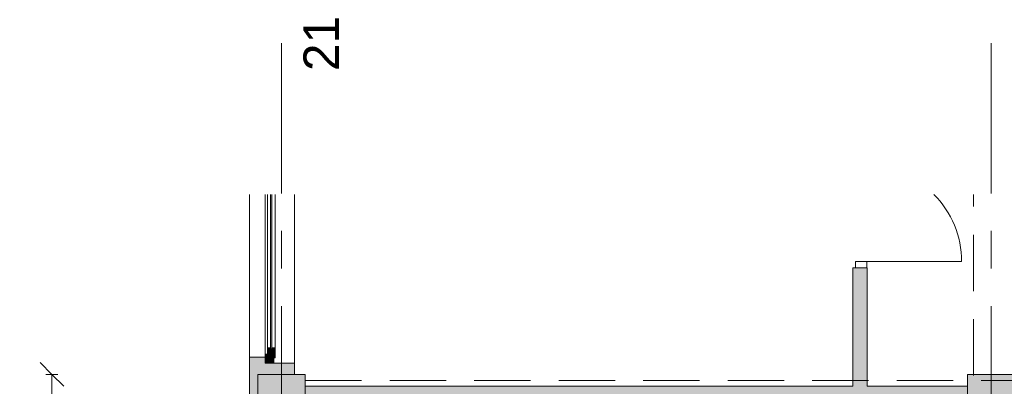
# Model space of a CAD drawing. Header units: centimetres. Extents: x -1434 to 23895, y -8842 to 3590.
# Tile 7 of 75: x -1434 to -602, y 1858 to 2168. Entities that reach past the tile are written whole.
import ezdxf

# ---------------------------------------------------------------- set-up
doc = ezdxf.new("R2010")
doc.units = ezdxf.units.CM
doc.linetypes.add('Oś', pattern=[222.25, 127, -31.75, 31.75, -31.75])
doc.linetypes.add('Ukryte', pattern=[71.438, 47.625, -23.813])
for name, color, linetype, lineweight in [('A-ANNO-DIMS', 211, 'Continuous', 13), ('A-ANNO-DIMS-100', 211, 'Continuous', 13), ('A-DETL-GENF', 92, 'Continuous', 13), ('A-DETL-HDLN', 90, 'Ukryte', 9), ('A-DETL-MEDM', 33, 'Continuous', 13), ('A-DOOR', 31, 'Continuous', 13), ('A-GLAZ', 151, 'Continuous', 13), ('A-WALL', 113, 'Continuous', 13), ('A-WALL-PATT', 111, 'Continuous', 13), ('S-COLS', 52, 'Continuous', 13), ('S-GRID', 1, 'Continuous', 13), ('S-GRID-IDEN', 1, 'Continuous', 13)]:
    doc.layers.add(name, color=color, linetype=linetype, lineweight=lineweight)
doc.styles.add('Arial Narrow_3', font='ARIALN.TTF', dxfattribs={"height": 20})
doc.styles.add('Arial_3', font='arial.ttf', dxfattribs={"height": 30})
doc.dimstyles.new('Diagonal_1_100__0__wewnętrzne', dxfattribs={"dimscale": 30.48, "dimtxt": 20.468619, "dimasz": 0.656168, "dimexe": 0.164042, "dimexo": 0.0625, "dimgap": 0.032808, "dimtad": 1, "dimdec": 0, "dimdsep": 46, "dimtxsty": 'Arial Narrow_3', "dimblk1": 'OBLIQUE', "dimblk2": 'OBLIQUE', "dimsah": 1, "dimcen": 0.09, "dimazin": 0, "dimtfac": 1, "dimtdec": 4, "dimtix": 1, "dimtmove": 0, "dimatfit": 3, "dimfxl": 0.164042, "dimfxlon": 1, "dimtvp": 1, "dimtolj": 1, "dimtzin": 0, "dimarcsym": 2})

# ---------------------------------------------------------------- blocks, each defined once
blk = doc.blocks.new('M_Concrete-Square-Column - 400 x 400mm-1838076-parter wysoki __0_00_ - stan projektowany Klatka schodowa')
at = {"layer": 'S-COLS', "lineweight": 9}
blk.add_hatch(color=253, dxfattribs=at).paths.add_polyline_path([(-20, -20), (20, -20), (20, 20), (-20, 20)], flags=0)
for p, q in [((20, 20), (-20, 20)), ((-20, 20), (-20, -20)), ((20, -20), (20, 20)), ((-20, -20), (20, -20))]:
    blk.add_line(p, q, dxfattribs=at)
blk = doc.blocks.new('Okno - automatyczna etykieta - 181x181 _nietypowy podział_-2208597-parter wysoki __0_00_ - stan projektowany Klatka schodowa')
at = {"layer": 'A-GLAZ', "lineweight": 9}
for points in [[(-90.5, 6), (-90.5, -1.5), (-85, -1.5), (-85, 4), (-83, 4), (-83, 6), (-85.5, 6)], [(-86, -1.5), (-86, -2.5), (-77.5, -2.5), (-77.5, 0.25), (-78.5, 0.25), (-78.5, 1.25), (-77.5, 1.25), (-77.5, 4), (-85, 4), (-85, -1.5)], [(-78.5, 0.25), (51.97, 0.25), (51.97, 1.25), (-78.5, 1.25)]]:
    blk.add_hatch(color=253, dxfattribs=at).paths.add_polyline_path(points, flags=0)
for p, q in [((-90.5, 6), (51.97, 6)), ((-83, 6), (-85.5, 6)), ((-77.5, 4), (-85, 4)), ((-85, 4), (-85, -1.5)), ((-85, -1.5), (-85, 4)), ((-85, 4), (-83, 4)), ((-83, 4), (-83, 6)), ((51.97, 6), (-83, 6)), ((51.97, 1.25), (-78.5, 1.25)), ((-78.5, 1.25), (-78.5, 0.25)), ((-78.5, 0.25), (-78.5, 1.25)), ((-78.5, 1.25), (-77.5, 1.25)), ((-78.5, 0.25), (51.97, 0.25)), ((-77.5, 0.25), (-78.5, 0.25)), ((-77.5, 1.25), (-77.5, 4)), ((51.97, 4), (-77.5, 4)), ((-77.5, -2.5), (-77.5, 0.25)), ((-90.5, -1.5), (-85, -1.5)), ((-85, -1.5), (-86, -1.5)), ((-86, -1.5), (-86, -2.5)), ((-86, -2.5), (-77.5, -2.5)), ((51.97, -2.5), (-77.5, -2.5))]:
    blk.add_line(p, q, dxfattribs=at)
blk = doc.blocks.new('DRZWI 1S - Drzwi 80-V3-parter wysoki __0_00_ - stan projektowany Klatka schodowa')
at = {"layer": 'A-DETL-GENF', "lineweight": 9}
for p, q in [((45.5, 5.85), (40, 5.85)), ((40, 5.85), (40, -3.7)), ((45.5, -3.7), (45.5, 5.85)), ((40, -3.7), (45.5, -3.7))]:
    blk.add_line(p, q, dxfattribs=at)
at = {"layer": 'A-DETL-MEDM', "lineweight": 9}
for p, q in [((40, -3.7), (40, 5.85)), ((40, 5.85), (45.5, 5.85)), ((45.5, 5.85), (45.5, -3.7)), ((45.5, -3.7), (40, -3.7))]:
    blk.add_line(p, q, dxfattribs=at)
at = {"layer": 'A-DOOR', "lineweight": 9}
blk.add_line((40, 5.85), (40, 85.85), dxfattribs=at)
blk.add_arc((40, 5.85), 80, 90, 135.04297, dxfattribs=at)
blk = doc.blocks.new('DIMBLOCK14-parter wysoki __0_00_ - stan projektowany Klatka schodowa')
at = {"layer": 'A-ANNO-DIMS-100'}
for p, q in [((-1406.83, 1868.33), (-1416.83, 1878.33)), ((-1401.83, 1868.33), (-1411.83, 1868.33)), ((-1406.83, 1663.33), (-1406.83, 1868.33)), ((-1406.83, 1868.33), (-1396.83, 1858.33)), ((-1406.83, 1868.33), (-1401.83, 1868.33)), ((-1406.83, 1663.33), (-1416.83, 1673.33)), ((-1401.83, 1663.33), (-1411.83, 1663.33)), ((-1406.83, 1663.33), (-1396.83, 1653.33)), ((-1406.83, 1663.33), (-1401.83, 1663.33))]:
    blk.add_line(p, q, dxfattribs=at)
at = {"layer": 'A-ANNO-DIMS-100', "color": 0, "insert": (-1433.68, 1746.82), "char_height": 20, "width": 45.6158, "attachment_point": 1, "rotation": 90, "line_spacing_factor": 0.974696, "style": 'Arial Narrow_3'}
blk.add_mtext('205', dxfattribs=at)
blk = doc.blocks.new('_Oblique')
at = {"color": 0, "linetype": 'ByBlock', "lineweight": -2}
blk.add_line((-0.5, -0.5), (0.5, 0.5), dxfattribs=at)

msp = doc.modelspace()

# ---------------------------------------------------------------- hatches: boundary and pattern name
at = {"layer": 'A-WALL-PATT'}
msp.add_hatch(color=254, dxfattribs=at).paths.add_polyline_path([(-727.32, 1858.33), (-717.62, 1858.33), (-717.62, 1958.33), (-729.62, 1958.33), (-729.62, 1858.33)], flags=0)
at = {"layer": 'A-WALL-PATT', "lineweight": 5}
msp.add_hatch(color=9, dxfattribs=at).paths.add_polyline_path([(-1239.62, 1833.33), (-1232.62, 1833.33), (-1232.62, 1868.33), (-1201.62, 1868.33), (-1201.62, 1877.83), (-1226.62, 1877.83), (-1226.62, 1882.83), (-1239.62, 1882.83)], flags=0)
h = msp.add_hatch(color=9, dxfattribs=at)
h.paths.add_polyline_path([(-1192.62, 1833.33), (-632.62, 1833.33), (-632.62, 1858.33), (-1192.62, 1858.33)], flags=0)
h.paths.add_polyline_path([(-491.56, 1833.33), (-342.26, 1833.33), (-342.26, 1858.33), (-592.62, 1858.33), (-592.62, 1833.33)], flags=0)

# ---------------------------------------------------------------- linework, layer by layer
at = {"layer": 'A-DETL-HDLN'}
for p, q in [((-627.62, 1224.36), (-627.62, 2020.29)), ((-1192.62, 1863.33), (-342.26, 1863.33))]:
    msp.add_line(p, q, dxfattribs=at)
at = {"layer": 'A-WALL', "lineweight": 9}
for p, q in [((-1239.62, 2020.29), (-1239.62, 1588.83)), ((-1201.62, 2020.29), (-1201.62, 1868.33)), ((-727.32, 1958.33), (-729.62, 1958.33)), ((-729.62, 1958.33), (-729.62, 1858.33)), ((-717.62, 1958.33), (-717.77, 1958.33)), ((-717.62, 1858.33), (-717.62, 1958.33)), ((-1239.62, 1882.83), (-1226.62, 1882.83)), ((-1226.62, 1882.83), (-1226.62, 1877.83)), ((-1201.62, 1877.83), (-1226.62, 1877.83)), ((-729.62, 1858.33), (-1192.62, 1858.33)), ((-632.62, 1858.33), (-717.62, 1858.33))]:
    msp.add_line(p, q, dxfattribs=at)
at = {"layer": 'S-GRID', "linetype": 'Oś'}
for p, q in [((-1212.62, 2148.25), (-1212.62, 1120.41)), ((-612.62, 2148.25), (-612.62, 1120.41))]:
    msp.add_line(p, q, dxfattribs=at)

# ---------------------------------------------------------------- block references
at = {"layer": 'A-DOOR', "lineweight": 9, "rotation": 269.9999999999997}
msp.add_blockref('DRZWI 1S - Drzwi 80-V3-parter wysoki __0_00_ - stan projektowany Klatka schodowa', (-723.62, 2003.83), dxfattribs=at)
at = {"layer": 'A-GLAZ', "lineweight": 9, "rotation": 90.00000000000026}
msp.add_blockref('Okno - automatyczna etykieta - 181x181 _nietypowy podział_-2208597-parter wysoki __0_00_ - stan projektowany Klatka schodowa', (-1220.62, 1968.33), dxfattribs=at)
at = {"layer": 'S-COLS', "lineweight": 9}
for p in [(-1212.62, 1848.33), (-612.62, 1848.33)]:
    msp.add_blockref('M_Concrete-Square-Column - 400 x 400mm-1838076-parter wysoki __0_00_ - stan projektowany Klatka schodowa', p, dxfattribs=at)

# ---------------------------------------------------------------- texts
at = {"layer": 'S-GRID-IDEN', "insert": (-1179.12, 2147.91), "char_height": 30, "width": 48.3, "attachment_point": 5, "rotation": 90, "line_spacing_factor": 0.936439, "style": 'Arial_3'}
msp.add_mtext('\\pxqc,t4.23333,8.46667,12.7,16.93333,21.16667,25.4,29.63333,33.86667,38.1,42.33333,46.56667,50.8,55.03333,59.26667,63.5,67.73333,71.96667,76.2,80.43333,84.66667,88.9,93.13333,97.36667,101.6,105.83333,110.06667,114.3,118.53333,122.76667,127,131.23333,135.46667;{21}', dxfattribs=at)

# ---------------------------------------------------------------- dimensions: what is measured, and where the dimension line sits
at = {"layer": 'A-ANNO-DIMS'}
dim = msp.add_linear_dim(base=(-1406.83, 1868.33), p1=(-1401.83, 1663.33), p2=(-1401.83, 1868.33), angle=90, dimstyle='Diagonal_1_100__0__wewnętrzne', override={"dimpost": '<>', "dimfxl": 205}, dxfattribs=at)
dim.commit()
dim.dimension.update_dxf_attribs({"geometry": 'DIMBLOCK14-parter wysoki __0_00_ - stan projektowany Klatka schodowa', "text_midpoint": (-1418.04, 1765.83)})

doc.saveas('drawing.dxf')
